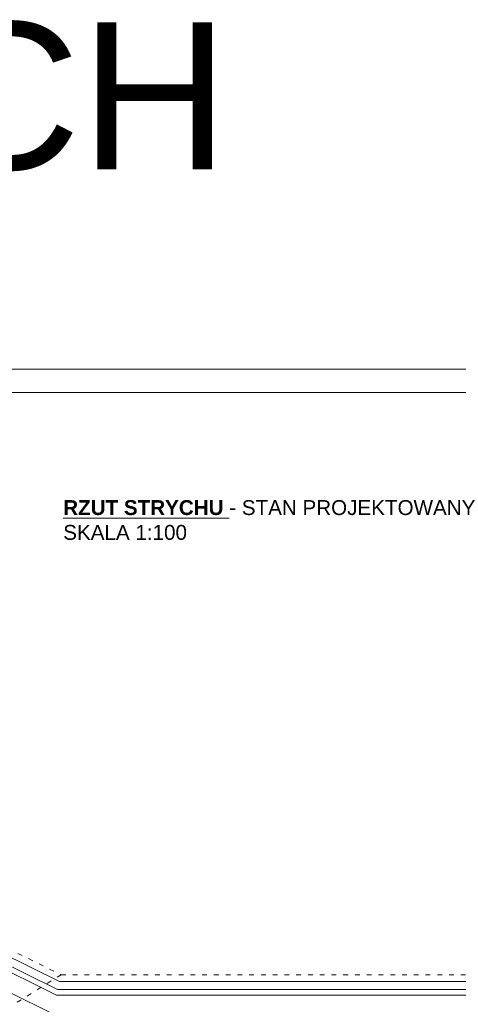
# Model space of a CAD drawing. Header units: centimetres. Extents: x 74437 to 92332, y -37016 to -3432.
# Tile 60 of 68: x 76444 to 77563, y -5946 to -3432. Entities that reach past the tile are written whole.
import ezdxf

# ---------------------------------------------------------------- set-up
doc = ezdxf.new("R2010")
doc.units = ezdxf.units.CM
doc.header["$LTSCALE"] = 0.02
doc.linetypes.add('ACAD_ISO03W100', pattern=[30, 12, -18])
doc.layers.get('0').update_dxf_attribs({"color": 8, "lineweight": 13})
for name, color, linetype, lineweight in [('_pk_tabelka', 7, 'Continuous', 15), ('koncepcja', 8, 'Continuous', 13), ('koncepcja linie przekrojowe', 8, 'Continuous', 13)]:
    doc.layers.add(name, color=color, linetype=linetype, lineweight=lineweight)
doc.styles.add('ARCH. STANDARD', font='arial.ttf')
doc.styles.get("Standard").update_dxf_attribs({"font": 'arial.ttf', "height": 12})

msp = doc.modelspace()

# ---------------------------------------------------------------- linework, layer by layer
at = {"linetype": 'ACAD_ISO03W100', "ltscale": 50}
for points in [[(74958, -4554.7), (76413.1, -4556.5), (76413.1, -5802.9), (76550, -5870.6), (77980, -5870.6), (77980, -5026.6), (79023, -5026.6), (79023, -5870.6), (80465.3, -5870.6)], [(76550, -5870.6), (76214.7, -6081.5), (76413.1, -5802.9)]]:
    msp.add_lwpolyline(points, dxfattribs=at)
for points in [[(74996, -4592.8), (76375.1, -4594.4), (76375.1, -5826.5), (76541.2, -5908.6), (76997, -5908.6)], [(75010, -4606.8), (76361.1, -4608.4), (76361.1, -5835.2), (76537.9, -5922.6), (76997, -5922.6)], [(76997, -5908.6), (78018, -5908.6)], [(76997, -5922.6), (78032, -5922.6)]]:
    msp.add_lwpolyline(points)
at = {"layer": '_pk_tabelka', "color": 7, "ltscale": 3}
for p, q in [((82847.1, -4324.5), (74437.1, -4324.5)), ((82787.1, -4384.5), (74687.1, -4384.5))]:
    msp.add_line(p, q, dxfattribs=at)
at = {"layer": 'koncepcja linie przekrojowe'}
for points in [[(74975, -4571.7), (76396.1, -4573.5), (76396.1, -5813.5), (76546.1, -5887.6), (77997, -5887.6), (77997, -5043.6), (79006, -5043.6), (79006, -5887.6), (80469.5, -5887.6)], [(75056.9, -4653.8), (76314.1, -4655.4), (76314.1, -5864.4), (76526.9, -5969.6), (76997, -5969.6)]]:
    msp.add_lwpolyline(points, dxfattribs=at)

# ---------------------------------------------------------------- texts
at = {"insert": (76555.4, -4659), "char_height": 38, "width": 2031.92, "attachment_point": 1, "style": 'ARCH. STANDARD'}
msp.add_mtext('{\\fArial|b1|i0|c238|p34;\\L\\C256;RZUT\\fArial|b1|i0|c0|p34; \\fArial|b1|i0|c238|p34;STRYCHU \\fArial|b0|i0|c238|p34;\\l- STAN PROJEKTOWANY\\PSK\\fArial|b0|i0|c0|p34;A\\fArial|b0|i0|c238|p34;L\\fArial|b0|i0|c0|p34;A \\fArial|b0|i0|c238|p34;1:100}', dxfattribs=at)
at = {"layer": 'koncepcja', "insert": (74823.8, -3439.1), "char_height": 375, "width": 18485.737, "attachment_point": 1}
msp.add_mtext('{\\fArial|b0|i0|c238|p34;STRYCH}', dxfattribs=at)

doc.saveas('drawing.dxf')
